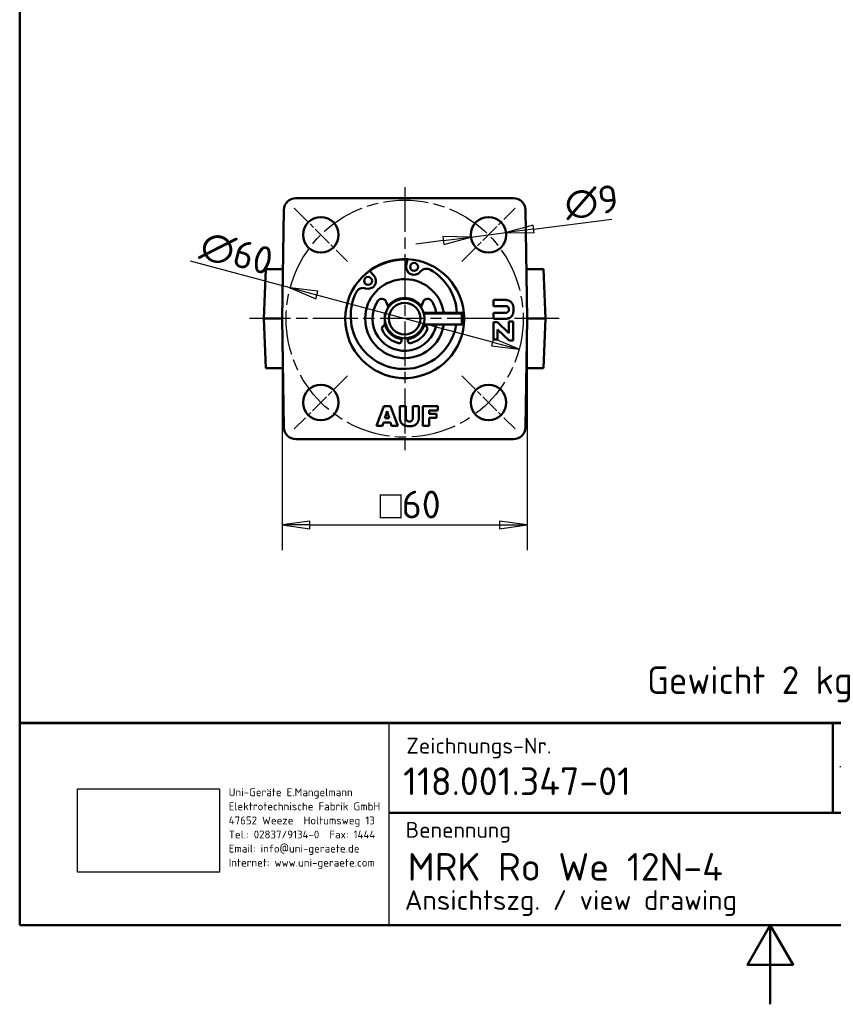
# Model space of a CAD drawing. Header units: millimetres. Extents: x 0 to 420, y 0 to 594.
# Tile 1 of 15: x 20 to 226, y 0 to 249. Entities that reach past the tile are written whole.
import ezdxf
from ezdxf.enums import TextEntityAlignment as Align

# ---------------------------------------------------------------- set-up
doc = ezdxf.new("R2010")
doc.units = ezdxf.units.MM
doc.header["$LTSCALE"] = 2
doc.header["$XCLIPFRAME"] = 0
doc.linetypes.add('CHAIN', pattern=[0.35429999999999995, 0.2362, -0.0295, 0.0591, -0.0295])
doc.linetypes.add('LONG_DASH_DOTTED', pattern=[0.30010000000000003, 0.2362, -0.0295, 0.0049, -0.0295])
for name, color, linetype, lineweight in [('Bemaßungen(DIN)', 7, 'Continuous', 25), ('Mittellinie(DIN)', 4, 'CHAIN', 25), ('Mittelpunktmarkierung(DIN)', 4, 'CHAIN', 25), ('Rahmen_0', 179, 'Continuous', 50), ('Sichtbare Kanten(DIN)', 7, 'Continuous', 50), ('Skizziergeometrie(DIN)', 179, 'Continuous', 50), ('Skizzierlinie(DIN)', 179, 'Continuous', 25), ('Symbole(DIN)', 179, 'Continuous', 25)]:
    doc.layers.add(name, color=color, linetype=linetype, lineweight=lineweight)
doc.styles.add('Aktuell-DIN', font='isocpeur.ttf')
doc.styles.add('STANDARD-BSI~0', font='isocpeur.ttf')
doc.dimstyles.new('STANDARD-DIN', dxfattribs={"dimscale": 2, "dimtxt": 3.5, "dimasz": 3.5, "dimexe": 3.174999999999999, "dimexo": 0, "dimgap": 0.8, "dimtad": 1, "dimrnd": 1e-08, "dimtxsty": 'STANDARD-BSI~0', "dimblk": 'Filled-1', "dimcen": 0.09, "dimdle": 10, "dimclrd": 5, "dimclre": 5, "dimclrt": 250, "dimadec": 1, "dimazin": 2, "dimtfac": 0.7142857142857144, "dimtdec": 3, "dimtmove": 0, "dimatfit": 3, "dimfxl": 1, "dimtolj": 1, "dimlwd": 25, "dimlwe": 25, "dimarcsym": 0})
picture_1 = doc.add_image_def('image1.bmp', size_in_pixel=(606, 355))

# ---------------------------------------------------------------- blocks, each defined once
blk = doc.blocks.new('Ränder Default Border')
at = {"layer": 'Rahmen_0', "flags": 128}
for points in [[(10, 10), (10, 287.0000076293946), (200, 287.0000076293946), (200, 10), (10, 10)], [(105, 0), (105, 10), (102.1132469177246, 5), (107.8867530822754, 5), (105, 10)]]:
    blk.add_lwpolyline(points, dxfattribs=at)
blk = doc.blocks.new('Schriftfelder DIN-UNI-Doku')
at = {"layer": 'Skizziergeometrie(DIN)'}
for p, q in [((290.0227314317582, 125.6332777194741), (100.0227314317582, 125.6332777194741)), ((100.0227314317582, 125.6332777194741), (100.0227314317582, 100)), ((100.0227314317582, 125.5910008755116), (290.0000000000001, 125.5910008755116)), ((202.9272003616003, 125.5910008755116), (202.9272003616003, 114.2226163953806)), ((220.64856944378, 100), (220.6485694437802, 125.5910008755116)), ((229.9771582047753, 125.6332777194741), (229.9771582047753, 112.1763359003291)), ((247.9081810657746, 125.5910008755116), (247.9081810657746, 112.1763359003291)), ((263.7771582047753, 112.1763359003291), (263.7771582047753, 125.5910008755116)), ((290, 100), (290.0000000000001, 125.5910008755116)), ((220.6485694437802, 121.2331015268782), (263.7771582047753, 121.2331015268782)), ((244.8070135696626, 117), (244.8070135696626, 117.3996785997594)), ((220.6485694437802, 116.5465662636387), (263.7771582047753, 116.5465662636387)), ((146.7999999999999, 114.2226163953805), (220.64856944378, 114.2226163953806)), ((220.6485694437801, 112.1763359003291), (290, 112.1763359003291)), ((219.8784248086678, 108.5), (219.8784248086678, 108.7508660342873)), ((221.3580170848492, 107.9064227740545), (290, 107.9064227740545)), ((100.0227314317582, 100), (290, 100))]:
    blk.add_line(p, q, dxfattribs=at)
at = {"layer": 'Skizziergeometrie(DIN)', "lineweight": 35}
for p, q in [((211.3123332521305, 123.5866428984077), (204.3123332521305, 121.8366428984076)), ((211.3123332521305, 116.5866428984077), (211.3123332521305, 123.5866428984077)), ((204.3123332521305, 121.8366428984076), (204.3123332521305, 118.3366428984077)), ((204.3123332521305, 118.3366428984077), (211.3123332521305, 116.5866428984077))]:
    blk.add_line(p, q, dxfattribs=at)
at = {"layer": 'Skizziergeometrie(DIN)', "linetype": 'LONG_DASH_DOTTED', "lineweight": 25, "ltscale": 11.12403297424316}
blk.add_line((215.8623332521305, 124.245067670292), (215.8623332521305, 115.7656527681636), dxfattribs=at)
at = {"layer": 'Skizziergeometrie(DIN)', "linetype": 'LONG_DASH_DOTTED', "lineweight": 25, "ltscale": 10.22910785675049}
blk.add_line((203.8359491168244, 120.0866428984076), (211.6332036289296, 120.0866428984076), dxfattribs=at)
at = {"layer": 'Skizziergeometrie(DIN)', "linetype": 'LONG_DASH_DOTTED', "lineweight": 25, "ltscale": 10.4478874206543}
blk.add_line((211.985200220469, 120.0866428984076), (219.9492200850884, 120.0866428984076), dxfattribs=at)
at = {"layer": 'Skizziergeometrie(DIN)', "lineweight": 35}
for radius in [3.499999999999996, 1.75]:
    blk.add_circle((215.8623332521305, 120.0866428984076), radius, dxfattribs=at)
at = {"layer": 'Skizzierlinie(DIN)', "linetype": 'Continuous'}
for p, q in [((146.8, 100), (146.7999999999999, 125.5910008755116)), ((229.9771582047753, 112.1763359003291), (229.9771582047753, 125.6332777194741)), ((220.6485694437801, 104.2500000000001), (263.0070135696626, 104.25)), ((263.0070135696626, 104.25), (290, 104.2500000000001))]:
    blk.add_line(p, q, dxfattribs=at)
at = {"layer": 'Symbole(DIN)', "color": 7, "char_height": 2.000000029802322, "style": 'Aktuell-DIN'}
for s, insert, width, attachment_point in [('\\fISOCPEUR|b0|i0;\\H2.0000;Zeichnungs-Nr.', (148.9639915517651, 123.727242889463), 35.14587594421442, 1), ('\\fISOCPEUR|b0|i0;\\H2.0000;Datum', (237.7224214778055, 121.5223246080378), 14.80114778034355, 8), ('\\fISOCPEUR|b0|i0;\\H2.0000;Name', (254.7881112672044, 121.5208710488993), 17.20114778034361, 8), ('\\fISOCPEUR|b0|i0;\\H2.0000;Maßstab', (272.0719802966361, 122.0024533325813), 10.75565811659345, 1), ('\\fISOCPEUR|b0|i0;\\H2.0000;Bearb.', (221.4145631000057, 117.5910008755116), 8.562595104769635, 7), ('\\fISOCPEUR|b0|i0;\\H2.0000;Gepr.', (221.6437175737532, 113.3410008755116), 8.333440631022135, 7), ('\\fISOCPEUR|b0|i0;\\H2.0000;Benennung', (148.8820425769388, 113.0792704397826), 30, 1), ('\\fISOCPEUR|b0|i0;\\H2.0000;Schutzvermerk nach DIN 34 beachten.', (221.7514170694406, 103), 59.33728204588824, 1)]:
    blk.add_mtext(s, dxfattribs=dict(at, insert=insert, width=width, attachment_point=attachment_point))
at = {"layer": 'Symbole(DIN)', "color": 179, "insert": (126.4775650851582, 117.3312824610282), "char_height": 1.000000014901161, "width": 20.29081130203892, "attachment_point": 1, "line_spacing_factor": 1.068348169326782, "style": 'Aktuell-DIN'}
blk.add_mtext('\\fISOCPEUR|b0|i0;\\H1.0000;Uni-Geräte E.Mangelmann\\PElektrotechnische Fabrik GmbH\\P47652 Weeze  Holtumsweg 13\\PTel.: 02837/9134-0  Fax: 1444\\PEmail: info@uni-geraete.de\\PInternet: www.uni-geraete.com', dxfattribs=at)
at = {"layer": 'Symbole(DIN)', "color": 7, "char_height": 2.000000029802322, "attachment_point": 7, "style": 'Aktuell-DIN'}
for s, insert in [('\\fISOCPEUR|b0|i0;\\H2.0000;Komm.-Nr.', (221.6884446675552, 109.6369929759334)), ('\\fISOCPEUR|b0|i0;\\H2.0000;Blatt', (221.8322834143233, 105.165895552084)), ('\\fISOCPEUR|b0|i0;\\H2.0000;von', (253.6488512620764, 105.2718038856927))]:
    blk.add_mtext(s, dxfattribs=dict(at, insert=insert))
at = {"layer": 'Symbole(DIN)', "color": 7, "style": 'Aktuell-DIN'}
for tag, p in [('BAUTEILNUMMER', (148.5564538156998, 118.2250018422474)), ('TITEL', (149.1291043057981, 107.3922545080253))]:
    blk.add_attdef(tag, text='', height=3.499999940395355, dxfattribs=at).set_placement(p, align=Align.MIDDLE_LEFT)
for tag, p in [('ERSTELLUNGSDATUM', (230.2395898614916, 117.5220630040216)), ('AUTOR', (249.1550728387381, 117.5539797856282)), ('KONTROLLDATUM', (230.6143338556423, 113.2701266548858)), ('KONTROLLIERT_VON', (249.5025282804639, 113.1039797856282))]:
    blk.add_attdef(tag, text='', height=2.000000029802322, dxfattribs=at).set_placement(p, align=Align.BOTTOM_LEFT)
blk.add_attdef('FirstViewScale', text='', height=3.499999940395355, dxfattribs=at).set_placement((276.7076507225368, 117.0013719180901), align=Align.TOP_CENTER)
for tag, p in [('Blattnummer', (240.4759100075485, 106.0947498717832)), ('Blattgröße', (277.0872062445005, 105.8656012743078))]:
    blk.add_attdef(tag, text='', height=2.000000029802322, dxfattribs=at).set_placement(p, align=Align.MIDDLE_CENTER)
blk.add_attdef('BTL_BE2', text='', height=2.5, dxfattribs=at).set_placement((148.7646904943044, 104.4475900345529), align=Align.TOP_LEFT)
image = blk.add_image(picture_1, insert=(107.3533959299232, 106.723864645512), size_in_units=(17.966900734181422, 10.52516462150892))
image.set_boundary_path([(-0.5, -0.5), (605.4999999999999, 354.5)])
image.dxf.clipping = 0
blk = doc.blocks.new('Filled-1')
at = {"color": 0}
for p, q in [((0, 0), (-1, 0.1428571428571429)), ((-1, 0.1428571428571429), (-1, -0.1428571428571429)), ((-1, 0), (0, 0)), ((-1, -0.1428571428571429), (0, 0))]:
    blk.add_line(p, q, dxfattribs=at)
at = {"color": 0, "flags": 128}
blk.add_lwpolyline([(-1, -0.1428571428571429), (0, 0), (-1, 0.1428571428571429), (-1, -0.1428571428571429)], dxfattribs=at)
at = {"color": 0}
blk.add_solid([(-1, -0.1428571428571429), (0, 0), (-1, 0.1428571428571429), (-1, -0.1428571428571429)], dxfattribs=at)
blk = doc.blocks.new('*D29')
at = {"layer": 'Bemaßungen(DIN)', "color": 5, "linetype": 'Continuous', "lineweight": 25}
for p, q in [((86.4230164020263, 173.5406747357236), (86.4230164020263, 114.9645429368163)), ((148.4877753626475, 173.5406747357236), (148.4877753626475, 114.9645429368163)), ((93.4230164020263, 121.3145429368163), (141.4877753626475, 121.3145429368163))]:
    blk.add_line(p, q, dxfattribs=at)
at = {"layer": 'Defpoints', "color": 0, "linetype": 'Continuous'}
for p in [(86.4230164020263, 173.5406747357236), (148.4877753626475, 173.5406747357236), (148.4877753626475, 121.3145429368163)]:
    blk.add_point(p, dxfattribs=at)
at = {"layer": 'Bemaßungen(DIN)', "color": 5, "linetype": 'Continuous', "lineweight": 25, "xscale": 7, "yscale": 7, "zscale": 7, "rotation": 180}
blk.add_blockref('Filled-1', (86.4230164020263, 121.3145429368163), dxfattribs=at)
at = {"layer": 'Bemaßungen(DIN)', "color": 5, "linetype": 'Continuous', "lineweight": 25, "xscale": 7, "yscale": 7, "zscale": 7}
blk.add_blockref('Filled-1', (148.4877753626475, 121.3145429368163), dxfattribs=at)
at = {"layer": 'Bemaßungen(DIN)', "color": 250, "linetype": 'Continuous', "lineweight": 25, "true_color": 0x3f3f3f, "insert": (106.6086153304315, 129.988130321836), "char_height": 7, "attachment_point": 1, "style": 'STANDARD-BSI~0'}
blk.add_mtext('\\A1; \\fAIGDT|b0|i0;\\H7.0000;o\\fISOCPEUR|b0|i0;\\H7.0000;60', dxfattribs=at)
blk = doc.blocks.new('*D30')
at = {"layer": 'Bemaßungen(DIN)', "color": 5, "linetype": 'Continuous', "lineweight": 25}
for p, q in [((88.47762109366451, 181.3052460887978), (63.22800865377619, 188.0708593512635)), ((139.6716898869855, 167.5878366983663), (95.23910187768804, 179.4935127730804))]:
    blk.add_line(p, q, dxfattribs=at)
at = {"layer": 'Defpoints', "color": 0, "linetype": 'Continuous'}
for p in [(88.47762109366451, 181.3052460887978), (146.433170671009, 165.7761033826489)]:
    blk.add_point(p, dxfattribs=at)
at = {"layer": 'Bemaßungen(DIN)', "color": 5, "linetype": 'Continuous', "lineweight": 25, "xscale": 7, "yscale": 7, "zscale": 7}
for p, rotation in [((88.47762109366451, 181.3052460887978), 165.0000000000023), ((146.433170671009, 165.7761033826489), 345.0000000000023)]:
    blk.add_blockref('Filled-1', p, dxfattribs=dict(at, rotation=rotation))
at = {"layer": 'Bemaßungen(DIN)', "color": 250, "linetype": 'Continuous', "lineweight": 25, "true_color": 0x3f3f3f, "insert": (66.99933376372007, 195.9637109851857), "char_height": 7, "attachment_point": 1, "rotation": 345.00000000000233, "style": 'STANDARD-BSI~0'}
blk.add_mtext('\\A1;∅60', dxfattribs=at)
blk = doc.blocks.new('*D31')
at = {"layer": 'Bemaßungen(DIN)', "color": 5, "linetype": 'Continuous', "lineweight": 25}
for p, q in [((150.0761247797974, 196.209337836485), (169.9152994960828, 198.7405720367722)), ((134.2047850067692, 194.1843504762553), (143.1324136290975, 195.3234058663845)), ((127.2610738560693, 193.2984185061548), (120.3173627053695, 192.4124865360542))]:
    blk.add_line(p, q, dxfattribs=at)
at = {"layer": 'Defpoints', "color": 0, "linetype": 'Continuous'}
for p in [(143.1324136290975, 195.3234058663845), (134.2047850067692, 194.1843504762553)]:
    blk.add_point(p, dxfattribs=at)
at = {"layer": 'Bemaßungen(DIN)', "color": 5, "linetype": 'Continuous', "lineweight": 25, "xscale": 7, "yscale": 7, "zscale": 7}
for p, rotation in [((143.1324136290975, 195.3234058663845), 187.2709515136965), ((134.2047850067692, 194.1843504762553), 7.270951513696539)]:
    blk.add_blockref('Filled-1', p, dxfattribs=dict(at, rotation=rotation))
at = {"layer": 'Bemaßungen(DIN)', "color": 250, "linetype": 'Continuous', "lineweight": 25, "true_color": 0x3f3f3f, "insert": (157.5185392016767, 205.8286136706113), "char_height": 7, "attachment_point": 1, "rotation": 7.270951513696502, "style": 'STANDARD-BSI~0'}
blk.add_mtext('\\A1;∅9', dxfattribs=at)

msp = doc.modelspace()

# ---------------------------------------------------------------- linework, layer by layer
at = {"layer": 'Mittellinie(DIN)', "linetype": 'CHAIN', "ltscale": 23.99096870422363}
msp.add_circle((117.4553958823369, 173.5406747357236), 30, dxfattribs=at)
at = {"layer": 'Mittelpunktmarkierung(DIN)', "linetype": 'CHAIN', "ltscale": 23.99096870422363}
for p, q in [((117.4553958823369, 206.8165919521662), (117.4553958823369, 139.8662125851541)), ((156.5659621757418, 173.5406747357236), (78.21635499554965, 173.5406747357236))]:
    msp.add_line(p, q, dxfattribs=at)
at = {"layer": 'Mittelpunktmarkierung(DIN)', "linetype": 'CHAIN', "ltscale": 10.55637073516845}
for p, q in [((89.52467802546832, 201.4713925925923), (102.9597068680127, 188.0363637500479)), ((131.9510848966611, 188.0363637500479), (145.3861137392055, 201.4713925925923)), ((102.9597068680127, 159.0449857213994), (89.52467802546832, 145.609956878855)), ((131.9510848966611, 159.0449857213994), (145.3861137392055, 145.609956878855))]:
    msp.add_line(p, q, dxfattribs=at)
at = {"layer": 'Sichtbare Kanten(DIN)'}
for p, q in [((89.903487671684, 204.0406747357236), (145.0073040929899, 204.0406747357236)), ((86.4230164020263, 173.5406747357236), (86.90394458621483, 201.0930319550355)), ((148.006847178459, 201.0930319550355), (148.4877753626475, 173.5406747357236)), ((117.8697664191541, 186.9838252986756), (118.1592850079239, 188.574205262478)), ((82.34624352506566, 186.0406747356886), (81.80048173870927, 173.5406747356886)), ((82.34624352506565, 186.0406747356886), (86.64120471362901, 186.0406747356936)), ((108.5165844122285, 185.6485296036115), (109.6410092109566, 184.487151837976)), ((148.2695870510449, 186.0406747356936), (152.5645482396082, 186.0406747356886)), ((152.5645482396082, 186.0406747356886), (153.1103100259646, 173.5406747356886)), ((112.7873776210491, 177.8054118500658), (113.3291579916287, 176.3645304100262)), ((121.5816337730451, 176.3645304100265), (122.1234141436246, 177.805411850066)), ((139.9202254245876, 176.7352070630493), (139.9202254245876, 178.2751493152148)), ((139.9202254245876, 178.2751493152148), (142.8990512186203, 178.2751493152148)), ((112.4553958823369, 174.906700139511), (112.6616576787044, 174.9619678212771)), ((112.4553958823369, 174.8444025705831), (112.4553958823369, 174.906700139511)), ((112.4553958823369, 174.8444025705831), (112.6414619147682, 174.8919851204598)), ((112.4553958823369, 174.7020221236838), (112.4553958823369, 174.8444025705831)), ((112.6001302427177, 174.7349927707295), (112.4553958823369, 174.7020221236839)), ((112.4553958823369, 172.1746493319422), (112.4553958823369, 174.7020221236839)), ((122.2250918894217, 175.0406747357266), (131.955395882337, 175.0406747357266)), ((122.2460683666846, 174.9722672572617), (131.955395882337, 174.9722672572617)), ((131.955395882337, 174.8159226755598), (122.290035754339, 174.8159226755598)), ((131.955395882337, 174.9722672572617), (131.955395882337, 175.0406747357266)), ((132.4553958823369, 174.906700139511), (131.955395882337, 175.0406747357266)), ((131.955395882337, 174.9722672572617), (132.4553958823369, 174.8444025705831)), ((132.4553958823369, 174.7020221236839), (131.955395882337, 174.8159226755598)), ((131.955395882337, 172.0406747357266), (131.955395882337, 174.8159226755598)), ((132.4553958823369, 174.8444025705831), (132.4553958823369, 174.906700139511)), ((132.4553958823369, 174.8444025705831), (132.4553958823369, 174.7020221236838)), ((132.4553958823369, 172.1746493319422), (132.4553958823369, 174.7020221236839)), ((142.9712360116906, 176.7352070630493), (139.9202254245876, 176.7352070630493)), ((139.9202254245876, 173.4772667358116), (139.9202254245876, 175.0172089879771)), ((139.9202254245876, 175.0172089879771), (142.9712360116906, 175.0172089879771)), ((86.4230164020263, 173.5406747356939), (81.80048173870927, 173.5406747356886)), ((82.34624352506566, 161.0406747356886), (81.80048173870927, 173.5406747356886)), ((86.90394458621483, 145.9883175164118), (86.4230164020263, 173.5406747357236)), ((112.4553958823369, 172.1746493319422), (112.6616576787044, 172.1193816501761)), ((122.2250918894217, 172.0406747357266), (131.955395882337, 172.0406747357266)), ((132.4553958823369, 172.1746493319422), (131.955395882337, 172.0406747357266)), ((142.8990512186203, 173.4772667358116), (139.9202254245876, 173.4772667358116)), ((139.9202254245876, 168.2992109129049), (139.9202254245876, 172.6784216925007)), ((139.9202254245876, 172.6784216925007), (140.9211878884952, 172.6784216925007)), ((140.9211878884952, 172.6784216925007), (143.8470781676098, 169.8680270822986)), ((143.8470781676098, 169.8680270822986), (143.8470781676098, 172.779480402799)), ((143.8470781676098, 172.779480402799), (144.9202254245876, 172.779480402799)), ((144.9202254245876, 172.779480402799), (144.9202254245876, 168.029721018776)), ((148.4877753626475, 173.5406747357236), (148.006847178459, 145.9883175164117)), ((153.1103100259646, 173.5406747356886), (148.4877753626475, 173.5406747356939)), ((152.5645482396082, 161.0406747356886), (153.1103100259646, 173.5406747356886)), ((112.7183081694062, 171.940674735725), (112.6553958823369, 171.940674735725)), ((122.255395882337, 171.9406747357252), (122.1924835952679, 171.9406747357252)), ((143.8855767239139, 168.029721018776), (140.9885603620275, 170.8112417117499)), ((140.9885603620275, 170.8112417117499), (140.9885603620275, 168.2992109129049)), ((116.655395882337, 167.9635787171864), (116.655395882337, 168.6050896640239)), ((118.255395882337, 168.6050896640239), (118.255395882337, 167.9635787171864)), ((140.9885603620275, 168.2992109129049), (139.9202254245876, 168.2992109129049)), ((144.9202254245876, 168.029721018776), (143.8855767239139, 168.029721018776)), ((86.641204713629, 161.0406747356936), (82.34624352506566, 161.0406747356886)), ((152.5645482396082, 161.0406747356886), (148.2695870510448, 161.0406747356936)), ((110.2896812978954, 146.4037012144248), (112.1712982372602, 151.4037012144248)), ((112.1712982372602, 151.4037012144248), (113.8604223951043, 151.4037012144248)), ((112.9990171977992, 150.1091872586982), (112.4504127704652, 148.3141920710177)), ((113.5476216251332, 148.3141920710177), (112.9990171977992, 150.1091872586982)), ((113.8604223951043, 151.4037012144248), (115.737227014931, 146.4037012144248)), ((116.2377082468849, 151.4037012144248), (117.7776504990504, 151.4037012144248)), ((116.2377082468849, 148.4248754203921), (116.2377082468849, 151.4037012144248)), ((117.7776504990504, 151.4037012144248), (117.7776504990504, 148.3526906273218)), ((119.4956485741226, 148.3526906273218), (119.4956485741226, 151.4037012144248)), ((119.4956485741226, 151.4037012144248), (121.0355908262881, 151.4037012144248)), ((121.0355908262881, 151.4037012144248), (121.0355908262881, 148.4248754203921)), ((122.0654272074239, 146.4037012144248), (122.0654272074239, 151.4037012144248)), ((122.0654272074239, 151.4037012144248), (125.8815966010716, 151.4037012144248)), ((123.6198064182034, 150.330553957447), (123.6198064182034, 149.4595241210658)), ((125.8815966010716, 150.330553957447), (123.6198064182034, 150.330553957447)), ((125.8815966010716, 151.4037012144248), (125.8815966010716, 150.330553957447)), ((112.113550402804, 147.2314201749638), (111.8681221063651, 146.4037012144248)), ((113.8700470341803, 147.2314201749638), (112.113550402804, 147.2314201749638)), ((112.4504127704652, 148.3141920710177), (113.5476216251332, 148.3141920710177)), ((114.1202876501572, 146.4037012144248), (113.8700470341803, 147.2314201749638)), ((123.6198064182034, 149.4595241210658), (125.5495465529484, 149.4595241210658)), ((123.6198064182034, 148.4489370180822), (123.6198064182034, 146.4037012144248)), ((125.5495465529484, 148.4489370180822), (123.6198064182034, 148.4489370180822)), ((125.5495465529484, 149.4595241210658), (125.5495465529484, 148.4489370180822)), ((111.8681221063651, 146.4037012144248), (110.2896812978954, 146.4037012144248)), ((115.737227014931, 146.4037012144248), (114.1202876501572, 146.4037012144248)), ((123.6198064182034, 146.4037012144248), (122.0654272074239, 146.4037012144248)), ((145.0073040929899, 143.0406747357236), (89.903487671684, 143.0406747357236))]:
    msp.add_line(p, q, dxfattribs=at)
at = {"layer": 'Sichtbare Kanten(DIN)', "flags": 128}
for points in [[(142.8990523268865, 178.2751494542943), (143.0089823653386, 178.2730063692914), (143.1174103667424, 178.266577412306), (143.2243339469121, 178.2558625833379), (143.3297531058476, 178.2408615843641), (143.4336702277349, 178.2215747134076), (143.5360829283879, 178.1980016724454), (143.6369912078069, 178.1701430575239), (143.7363950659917, 178.1379982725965), (143.8334671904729, 178.1012290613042), (143.9273826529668, 178.059497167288), (144.0181414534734, 178.0128025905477), (144.1057412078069, 177.9611453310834), (144.1901819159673, 177.9045253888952), (144.2714635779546, 177.8429427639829), (144.3495885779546, 177.7763974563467), (144.4245569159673, 177.7048894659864), (144.4952384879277, 177.630411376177), (144.5605055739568, 177.55495547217), (144.6203581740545, 177.478522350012), (144.6747962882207, 177.4011117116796), (144.7238223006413, 177.3227235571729), (144.7674338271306, 177.2433578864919), (144.8056332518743, 177.1630146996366), (144.8384158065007, 177.081693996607)], [(144.8384158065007, 177.081693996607), (144.8521606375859, 177.0440727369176), (144.8653189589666, 177.0057997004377), (144.8778931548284, 176.9668751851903), (144.8898808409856, 176.9272988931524), (144.901284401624, 176.8870708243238), (144.9121038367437, 176.8461912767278), (144.9223391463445, 176.8046599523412), (144.9319879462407, 176.762476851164), (144.9410526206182, 176.7196422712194), (144.9495331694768, 176.6761559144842), (144.9574295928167, 176.6320177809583), (144.9647395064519, 176.5872281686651), (144.9714652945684, 176.5417867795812), (144.9776045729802, 176.4956939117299), (144.9831621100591, 176.4489492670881), (144.9881331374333, 176.4015528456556), (144.992517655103, 176.3535049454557), (144.9963204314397, 176.3048052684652), (144.9995366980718, 176.2554538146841), (145.0021688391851, 176.2054508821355), (145.0042144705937, 176.1547961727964), (145.0056783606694, 176.1034899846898), (145.0065557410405, 176.0515317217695), (145.006846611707, 175.9989221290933)], [(143.8422648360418, 175.8786141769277), (143.8406960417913, 175.9439982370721), (143.8359825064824, 176.0070095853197), (143.8281289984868, 176.0676482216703), (143.8171355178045, 176.1259138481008), (143.8029996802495, 176.181806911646), (143.785721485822, 176.235327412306), (143.7653033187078, 176.2864750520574), (143.741742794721, 176.3352498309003), (143.7150399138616, 176.381652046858), (143.6851970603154, 176.4256814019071), (143.6522118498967, 176.4673378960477), (143.6160866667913, 176.5066218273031), (143.5770527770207, 176.5431320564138), (143.5353462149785, 176.5764674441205), (143.4909669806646, 176.6066279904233), (143.4439126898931, 176.6336136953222), (143.3941857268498, 176.657424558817), (143.3417837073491, 176.6780608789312), (143.2867113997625, 176.6955220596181), (143.2289616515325, 176.7098086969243), (143.1685416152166, 176.7209204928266), (143.1054465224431, 176.7288574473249), (143.039678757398, 176.7336195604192), (142.9712359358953, 176.7352071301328)], [(142.9712359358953, 175.0172090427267), (143.0381743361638, 175.018796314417), (143.1026379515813, 175.023558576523), (143.1646315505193, 175.0314955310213), (143.2241503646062, 175.0426073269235), (143.2811967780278, 175.0568939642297), (143.3357684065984, 175.0743552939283), (143.3878700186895, 175.0949914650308), (143.4374968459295, 175.1188023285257), (143.4846512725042, 175.1457881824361), (143.5293309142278, 175.1759487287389), (143.5715405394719, 175.2092839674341), (143.611275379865, 175.2457941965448), (143.6481682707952, 175.2851115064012), (143.6818544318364, 175.3268684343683), (143.7123338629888, 175.3710648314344), (143.7396041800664, 175.4177008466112), (143.7636653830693, 175.4667764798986), (143.7845174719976, 175.5182917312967), (143.8021628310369, 175.5722466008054), (143.8165990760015, 175.6286409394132), (143.8278285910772, 175.6874748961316), (143.8358489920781, 175.7487483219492), (143.8406626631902, 175.8124615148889), (143.8422648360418, 175.8786141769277)], [(145.006846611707, 175.9989221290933), (145.0054447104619, 175.875205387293), (145.0012318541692, 175.7478794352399), (144.9942151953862, 175.6169442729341), (144.9843899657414, 175.4823999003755), (144.9717561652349, 175.3442461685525), (144.956318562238, 175.2024832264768), (144.9366681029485, 175.0627922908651), (144.9114028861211, 174.9308545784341), (144.8805229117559, 174.8066699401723), (144.8440305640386, 174.6902385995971), (144.8019234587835, 174.5815604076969), (144.7541992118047, 174.4806353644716), (144.7001282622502, 174.3849904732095), (144.6389715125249, 174.2921528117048), (144.5707313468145, 174.2021223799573), (144.4954053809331, 174.1148990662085), (144.4129936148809, 174.030482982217), (144.3234984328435, 173.9488740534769), (144.2299239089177, 173.8729463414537), (144.1352836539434, 173.8055738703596), (144.039570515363, 173.7467566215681), (143.9427892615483, 173.696494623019), (143.8449398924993, 173.6547878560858), (143.74602002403, 173.6216363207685)], [(143.74602002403, 173.6216363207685), (143.7065021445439, 173.6098561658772), (143.6673514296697, 173.598577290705), (143.6285678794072, 173.5877996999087), (143.5901538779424, 173.5775233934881), (143.5521070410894, 173.567748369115), (143.5144273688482, 173.5584746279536), (143.4771148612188, 173.5497021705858), (143.4401695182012, 173.5414309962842), (143.4035937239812, 173.5336611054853), (143.3673827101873, 173.5263924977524), (143.3315412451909, 173.5196251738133), (143.2960669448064, 173.5133591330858), (143.2609621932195, 173.5075943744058), (143.2262222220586, 173.5023309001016), (143.1918517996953, 173.4975687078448), (143.1578461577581, 173.4933077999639), (143.1242100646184, 173.4895481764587), (143.0909435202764, 173.4862898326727), (143.0580417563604, 173.4835327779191), (143.0255071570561, 173.4812770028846), (142.9933421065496, 173.479522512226), (142.9615442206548, 173.4782693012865), (142.9301134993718, 173.4775173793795), (142.8990523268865, 173.4772667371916)], [(116.3820778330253, 147.5779071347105), (116.3702976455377, 147.6174250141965), (116.3590188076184, 147.6565757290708), (116.3482412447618, 147.6953568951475), (116.3379648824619, 147.7337732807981), (116.3281898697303, 147.7718201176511), (116.3189161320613, 147.8094997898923), (116.3101436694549, 147.8468122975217), (116.301872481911, 147.8837576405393), (116.2941026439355, 147.9203334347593), (116.2868340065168, 147.9565420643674), (116.2800667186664, 147.9923859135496), (116.2738006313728, 148.0278602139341), (116.2680358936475, 148.062964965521), (116.2627724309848, 148.0977049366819), (116.2580102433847, 148.1320753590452), (116.2537493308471, 148.1660786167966), (116.2499896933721, 148.1997147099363), (116.2467313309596, 148.2329836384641), (116.2439743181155, 148.2658854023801), (116.2417185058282, 148.2984176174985), (116.2399640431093, 148.3305850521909), (116.238710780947, 148.3623829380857), (116.2379588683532, 148.3938136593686), (116.2377082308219, 148.424874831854)], [(118.7593637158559, 146.3170805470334), (118.6356469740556, 146.3184824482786), (118.5083210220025, 146.3226929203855), (118.3773857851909, 146.3297119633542), (118.2428414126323, 146.339537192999), (118.1046876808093, 146.3521686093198), (117.9629248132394, 146.3676085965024), (117.8232338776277, 146.387259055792), (117.6912960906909, 146.4125242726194), (117.5671115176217, 146.4434018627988), (117.4506801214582, 146.4798965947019), (117.3420019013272, 146.522003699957), (117.2410768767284, 146.56972556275), (117.1454320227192, 146.6237988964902), (117.0525943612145, 146.6849556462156), (116.9625638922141, 146.753195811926), (116.8753405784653, 146.8285217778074), (116.7909244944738, 146.9109335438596), (116.7093155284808, 147.000428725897), (116.6333878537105, 147.094000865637), (116.5660153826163, 147.1886435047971), (116.5071981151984, 147.2843566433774), (116.4569361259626, 147.3811378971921), (116.4152293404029, 147.4789872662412), (116.3820778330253, 147.5779071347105)], [(117.7776504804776, 148.3526912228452), (117.7792379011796, 148.2857528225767), (117.7840000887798, 148.2212868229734), (117.7919370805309, 148.1592956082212), (117.8030488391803, 148.0997767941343), (117.8173354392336, 148.0427303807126), (117.8347968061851, 147.9881563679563), (117.8554329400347, 147.936057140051), (117.8792439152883, 147.886430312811), (117.90622965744, 147.8392758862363), (117.9363902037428, 147.7945962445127), (117.9697255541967, 147.7523866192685), (118.0062356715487, 147.7126517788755), (118.0455529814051, 147.6757565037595), (118.0873098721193, 147.6420703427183), (118.1315063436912, 147.6115932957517), (118.1781424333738, 147.5843229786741), (118.2272180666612, 147.5602617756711), (118.2787332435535, 147.5394096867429), (118.3326880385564, 147.5217643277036), (118.38908245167, 147.5073256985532), (118.4479164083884, 147.4960985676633), (118.5091899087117, 147.4880781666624), (118.5729030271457, 147.4832644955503), (118.6390556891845, 147.4816599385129)], [(118.6390556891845, 147.4816599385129), (118.7044397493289, 147.4832311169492), (118.7674510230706, 147.4879446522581), (118.8280896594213, 147.4957981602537), (118.8863554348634, 147.506791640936), (118.9422484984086, 147.520927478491), (118.995768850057, 147.5382056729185), (119.0469164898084, 147.5586238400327), (119.0956914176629, 147.5821843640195), (119.142093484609, 147.6088872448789), (119.1861228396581, 147.638730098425), (119.2277794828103, 147.671712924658), (119.2670634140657, 147.7078404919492), (119.3035734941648, 147.7468719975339), (119.3369088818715, 147.788580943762), (119.3670694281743, 147.8329601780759), (119.3940551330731, 147.8800144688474), (119.4178661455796, 147.9297414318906), (119.4385023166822, 147.9821410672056), (119.4559636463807, 148.037215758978), (119.4702502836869, 148.0949631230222), (119.4813619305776, 148.1553855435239), (119.4892990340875, 148.2184806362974), (119.4940611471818, 148.2842484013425), (119.4956485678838, 148.3526912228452)], [(121.0355908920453, 148.424874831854), (121.0334478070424, 148.3149447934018), (121.0270188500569, 148.206516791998), (121.0163040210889, 148.0995932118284), (121.0013030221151, 147.994171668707), (120.9820161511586, 147.8902569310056), (120.9584434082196, 147.7878442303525), (120.9305844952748, 147.6869359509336), (120.8984397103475, 147.5875320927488), (120.8616704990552, 147.4904575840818), (120.8199389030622, 147.3965421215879), (120.7732443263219, 147.3057857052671), (120.7215870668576, 147.2181859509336), (120.6649671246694, 147.1337452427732), (120.6033844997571, 147.0524611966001), (120.5368388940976, 146.9743361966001), (120.4653309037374, 146.8993702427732), (120.390852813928, 146.8286886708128), (120.3153972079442, 146.7634215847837), (120.2389640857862, 146.703568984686), (120.1615531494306, 146.649128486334), (120.0831649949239, 146.6001048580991), (120.0037993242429, 146.5564933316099), (119.9234562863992, 146.5182939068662), (119.8421355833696, 146.4855113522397)], [(119.8421355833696, 146.4855113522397), (119.8045143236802, 146.4717665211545), (119.7662412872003, 146.4586081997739), (119.7273166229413, 146.4460340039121), (119.6877403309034, 146.4340463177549), (119.6475124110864, 146.4226403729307), (119.6066327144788, 146.411820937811), (119.5651013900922, 146.401588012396), (119.5229184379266, 146.391936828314), (119.4800837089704, 146.3828721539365), (119.4365973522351, 146.3743939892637), (119.3924593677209, 146.3664975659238), (119.3476697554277, 146.3591876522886), (119.3022283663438, 146.3524618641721), (119.2561353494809, 146.3463202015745), (119.2093907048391, 146.3407650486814), (119.1619944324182, 146.3357940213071), (119.1139463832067, 146.3314071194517), (119.0652467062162, 146.3276067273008), (119.0158954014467, 146.3243904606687), (118.9658924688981, 146.3217583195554), (118.915237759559, 146.3197103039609), (118.8639314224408, 146.318248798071), (118.8119733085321, 146.3173714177), (118.7593637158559, 146.3170805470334)]]:
    msp.add_lwpolyline(points, dxfattribs=at)
at = {"layer": 'Sichtbare Kanten(DIN)'}
for centre, radius in [((96.2421924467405, 194.75387817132), 4.5), ((138.6685993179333, 194.75387817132), 4.5), ((119.8374281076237, 186.625624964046), 0.9999999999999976), ((108.2041208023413, 183.0959826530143), 0.9999999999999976), ((117.455395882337, 173.5406747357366), 5.000000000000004), ((117.455395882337, 173.5406747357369), 4.000000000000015), ((96.2421924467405, 152.3274713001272), 4.5), ((138.6685993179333, 152.3274713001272), 4.5)]:
    msp.add_circle(centre, radius, dxfattribs=at)
for centre, radius, start, end in [((89.90348767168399, 201.0406747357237), 2.999999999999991, 89.99999999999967, 179.0000000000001), ((145.0073040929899, 201.0406747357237), 2.999999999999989, 0.9999999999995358, 90.00000000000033), ((117.4553958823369, 173.5406747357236), 15.05, 5.220393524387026, 354.7796064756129), ((117.4553958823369, 173.5406747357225), 14.95000000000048, 87.37068509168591, 126.3857834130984), ((119.8374281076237, 186.625624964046), 1.999999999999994, 169.6826485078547, 321.9479967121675), ((108.2041208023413, 183.0959826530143), 1.999999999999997, 251.808471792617, 44.07381999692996), ((122.9872346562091, 184.1601191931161), 2.000000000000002, 59.85779786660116, 141.9479967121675), ((117.2376418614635, 174.2583676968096), 13.44999999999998, 3.334438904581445, 59.85779786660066), ((117.4553958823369, 173.5406747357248), 10.0000000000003, 8.626926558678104, 351.3730734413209), ((117.2376418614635, 174.2583676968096), 13.44999999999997, 153.8986706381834, 350.5094904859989), ((106.9553429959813, 179.2959097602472), 2.000000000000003, 71.80847179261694, 153.8986706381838), ((117.4553958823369, 173.5406747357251), 8.150000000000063, 146.4363463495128, 349.3943032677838), ((111.6641546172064, 177.383073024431), 1.200000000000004, 20.60657239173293, 146.4363463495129), ((117.4553958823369, 173.5406747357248), 5.250000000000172, 36.27584860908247, 143.7241513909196), ((123.2466371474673, 177.3830730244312), 1.200000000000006, 33.56365365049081, 159.3934276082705), ((117.4553958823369, 173.5406747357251), 8.150000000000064, 10.60569673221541, 33.56365365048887), ((117.4553958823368, 173.5406747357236), 15.05000000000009, 355.3283027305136, 4.671697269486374), ((112.6553958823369, 170.980674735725), 0.9600000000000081, 90.00000000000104, 208.0724869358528), ((117.4553958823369, 173.5406747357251), 6.400000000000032, 208.0724869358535, 255.5224878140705), ((117.4553958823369, 173.5406747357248), 5.250000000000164, 197.9706473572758, 261.235068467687), ((117.4553958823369, 173.5406747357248), 5.25000000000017, 278.7649315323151, 342.0293526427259), ((117.4553958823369, 173.5406747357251), 6.400000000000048, 284.4775121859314, 331.9275130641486), ((122.255395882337, 170.9806747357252), 0.9600000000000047, 331.9275130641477, 90), ((116.015395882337, 167.9635787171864), 0.6400000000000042, 255.5224878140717, 0), ((118.895395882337, 167.9635787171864), 0.6400000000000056, 180, 284.4775121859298), ((89.90348767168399, 146.0406747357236), 2.999999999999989, 180.9999999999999, 270.0000000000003), ((145.0073040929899, 146.0406747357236), 2.999999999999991, 269.9999999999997, 359.0000000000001)]:
    msp.add_arc(centre, radius, start, end, dxfattribs=at)

# ---------------------------------------------------------------- block references
at = {"xscale": 2, "yscale": 2, "zscale": 2}
msp.add_blockref('Ränder Default Border', (0, 0), dxfattribs=at)
msp.add_blockref('Schriftfelder DIN-UNI-Doku', (-180.0454628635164, -180), dxfattribs=at).add_auto_attribs({'BAUTEILNUMMER': '118.001.347-01', 'TITEL': 'MRK Ro We 12N-4', 'ERSTELLUNGSDATUM': '17.08.2010', 'AUTOR': 'Bettray', 'KONTROLLIERT_VON': 'BY', 'KONTROLLDATUM': '21.03.2011', 'Blattnummer': '1 ', 'Blattgröße': 'A4', 'FirstViewScale': '1:2', 'BTL_BE2': 'Ansichtszg. / view drawing         '})

# ---------------------------------------------------------------- texts
at = {"layer": 'Symbole(DIN)', "color": 7, "insert": (178.7794379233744, 85.54900943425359), "char_height": 6.99999988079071, "width": 55.279221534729, "attachment_point": 1, "style": 'Aktuell-DIN'}
msp.add_mtext('{Gewicht 2 kg}', dxfattribs=at)

# ---------------------------------------------------------------- dimensions: what is measured, and where the dimension line sits
at = {"layer": 'Bemaßungen(DIN)', "color": 5, "linetype": 'Continuous', "lineweight": 25, "true_color": 0x0000ff}
for p1, p2, picture, middle in [((134.2047850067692, 194.1843504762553), (143.1324136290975, 195.3234058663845), '*D31', (163.46756771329, 197.9179209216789)), ((146.433170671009, 165.7761033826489), (88.47762109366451, 181.3052460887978), '*D30', (71.87304479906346, 185.7544288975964))]:
    dim = msp.add_diameter_dim_2p(p1=p1, p2=p2, dimstyle='STANDARD-DIN', override={"dimdec": 2, "dimtp": 0, "dimtm": 0, "dimtdec": 3, "dimatfit": 2}, dxfattribs=at)
    dim.commit()
    dim.dimension.update_dxf_attribs({"geometry": picture, "text_midpoint": middle, "dimtype": 163})
dim = msp.add_linear_dim(base=(148.4877753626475, 121.3145429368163), p1=(86.4230164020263, 173.5406747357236), p2=(148.4877753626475, 173.5406747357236), angle=180, text=' \\fAIGDT|b0|i0;\\H7.0000;o\\fISOCPEUR|b0|i0;\\H7.0000;60', dimstyle='STANDARD-DIN', override={"dimdec": 2, "dimtp": 0, "dimtm": 0, "dimtdec": 3, "dimatfit": 2}, dxfattribs=at)
dim.commit()
dim.dimension.update_dxf_attribs({"geometry": '*D29', "text_midpoint": (117.4553958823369, 121.3145429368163), "dimtype": 160})

doc.saveas('drawing.dxf')
